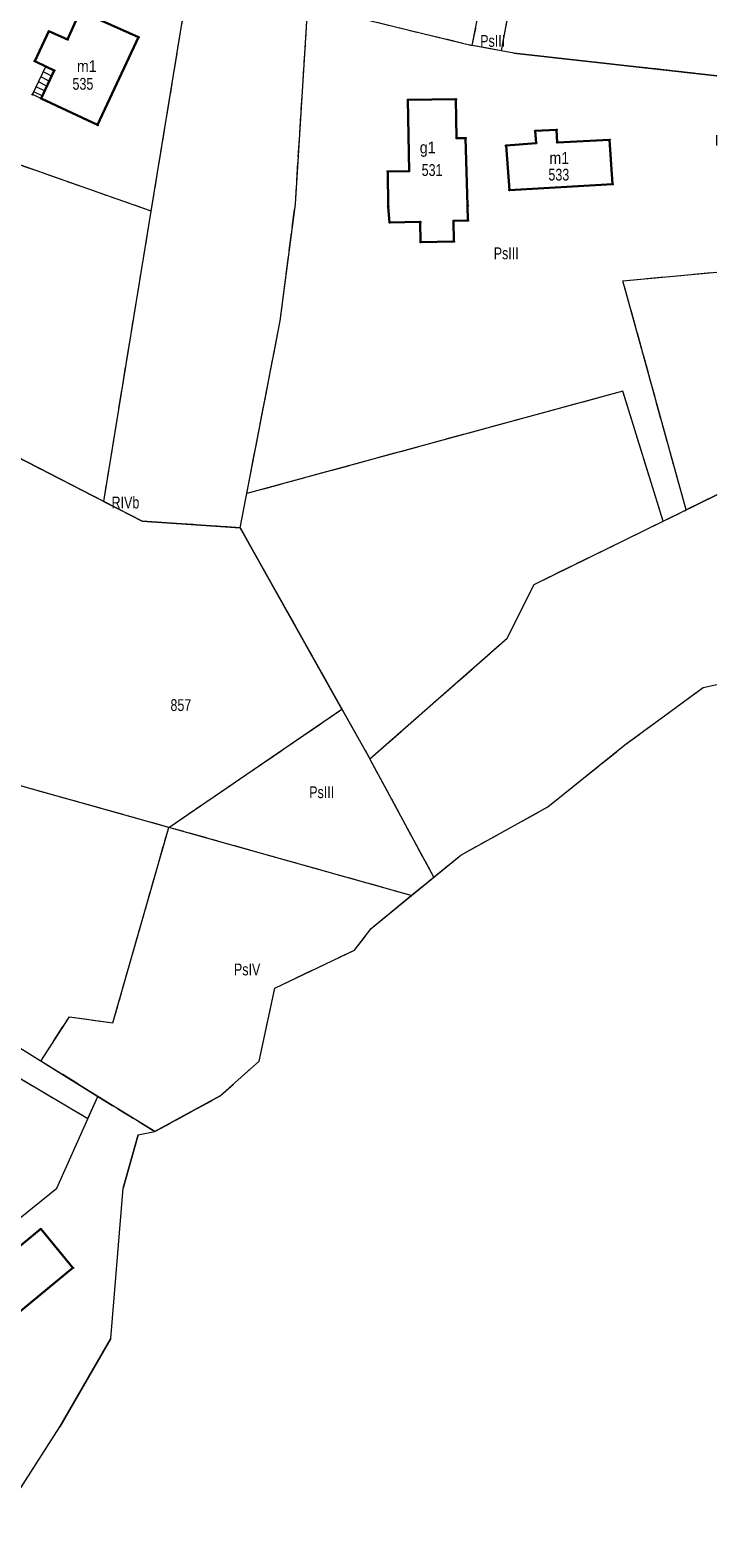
# Model space of a CAD drawing. Header units: metres. Extents: x 7498273 to 7499989, y 5499795 to 5500810.
# Tile 31 of 40: x 7499902 to 7499989, y 5500032 to 5500223. Entities that reach past the tile are written whole.
import ezdxf

# ---------------------------------------------------------------- set-up
doc = ezdxf.new("R2010")
doc.units = ezdxf.units.M
doc.header["$MEASUREMENT"] = 0
doc.linetypes.add('2.25_0.75', pattern=[3, 2.25, -0.75])
doc.layers.get('0').update_dxf_attribs({"color": 2})
for name, color, linetype, lineweight in [('209-oznaczenie konturu klasyfikacyjnego', 7, 'Continuous', 0), ('211-numer działki ewidencyjnej', 7, 'Continuous', 0), ('217-kontur klasyfikacyjny', 7, 'Continuous', 0), ('218-kontur użytku gruntowego', 7, 'Continuous', 0), ('219-działka ewidencyjna', 7, 'Continuous', 0), ('312-budynek ewidencyjny', 7, 'Continuous', 0), ('312-oznaczenie budynku ewidencyjnego', 7, 'Continuous', 0), ('312-oznaczenie budynku ewidencyjnego-Atr117', 7, 'Continuous', 0), ('352-schody', 7, 'Continuous', 0), ('Punkt budynku', 7, 'Continuous', 0)]:
    doc.layers.add(name, color=color, linetype=linetype, lineweight=lineweight)
doc.styles.get("Standard").update_dxf_attribs({"font": 'Working1250.shx', "width": 0.75})

# ---------------------------------------------------------------- blocks, each defined once
blk = doc.blocks.new('PUNKTBUD')
at = {"color": 0}
blk.add_circle((0, 0), 0.09, dxfattribs=at)

msp = doc.modelspace()

# ---------------------------------------------------------------- linework, layer by layer
at = {"layer": '217-kontur klasyfikacyjny', "color": 3, "linetype": '2.25_0.75', "lineweight": 13, "flags": 128}
for points in [[(7499975.23, 5500295.42), (7499961.52, 5500220.29)], [(7499957.84, 5500220.99), (7499963.65, 5500250.66)], [(7499917.09, 5500199.97), (7499921.96, 5500229.68)], [(7499935.38, 5500200.87), (7499936.97, 5500226.04)], [(7499936.97, 5500226.04), (7499957.84, 5500220.99)], [(7499961.52, 5500220.29), (7499957.84, 5500220.99)], [(7499963.12, 5500219.99), (7499961.52, 5500220.29)], [(7499988.876, 5500217.143), (7499963.12, 5500219.99)], [(7499917.09, 5500199.97), (7499889, 5500209.85)], [(7499988.86, 5500208.55), (7499988.876, 5500209.61)], [(7499988.876, 5500208.551), (7499988.86, 5500208.55)], [(7499988.876, 5500208.297), (7499988.86, 5500208.55)], [(7499933.45, 5500186.04), (7499935.38, 5500200.87)], [(7499911.06, 5500163.14), (7499917.09, 5500199.97)], [(7499976.95, 5500191.15), (7499988.876, 5500192.238)], [(7499984.98, 5500162.07), (7499976.95, 5500191.15)], [(7499911.06, 5500163.14), (7499859.7, 5500189.56)], [(7499929.22, 5500164.15), (7499933.45, 5500186.04)], [(7499976.93, 5500177.14), (7499929.22, 5500164.15)], [(7499982.07, 5500160.65), (7499976.93, 5500177.14)], [(7499988.876, 5500163.975), (7499984.98, 5500162.07)], [(7499915.93, 5500160.63), (7499911.06, 5500163.14)], [(7499982.07, 5500160.65), (7499984.98, 5500162.07)], [(7499928.39, 5500159.82), (7499915.93, 5500160.63)], [(7499965.69, 5500152.63), (7499982.07, 5500160.65)], [(7499941.3, 5500136.82), (7499928.39, 5500159.82)], [(7499962.28, 5500145.82), (7499965.69, 5500152.63)], [(7499944.85, 5500130.5), (7499962.28, 5500145.82)], [(7499919.32, 5500121.81), (7499844.87, 5500142.67)], [(7499977.21, 5500132.26), (7499987.12, 5500139.56)], [(7499987.12, 5500139.56), (7499988.876, 5500139.934)], [(7499919.32, 5500121.81), (7499941.3, 5500136.82)], [(7499941.3, 5500136.82), (7499944.85, 5500130.5)], [(7499967.42, 5500124.41), (7499977.21, 5500132.26)], [(7499952.95, 5500115.49), (7499944.85, 5500130.5)], [(7499956.38, 5500118.3), (7499967.42, 5500124.41)], [(7499912.22, 5500097.03), (7499919.32, 5500121.81)], [(7499950.1, 5500113.17), (7499919.32, 5500121.81)], [(7499952.95, 5500115.49), (7499956.38, 5500118.3)], [(7499950.1, 5500113.17), (7499952.95, 5500115.49)], [(7499945.01, 5500109), (7499950.1, 5500113.17)], [(7499942.89, 5500106.25), (7499945.01, 5500109)], [(7499874.29, 5500105.47), (7499909.06, 5500084.87)], [(7499932.77, 5500101.43), (7499942.89, 5500106.25)], [(7499930.81, 5500092.17), (7499932.77, 5500101.43)], [(7499903.08, 5500092.18), (7499906.7, 5500097.78)], [(7499906.7, 5500097.78), (7499912.22, 5500097.03)], [(7499910.31, 5500087.68), (7499903.08, 5500092.18)], [(7499925.86, 5500087.76), (7499930.81, 5500092.17)], [(7499909.06, 5500084.87), (7499910.31, 5500087.68)], [(7499910.31, 5500087.68), (7499917.57, 5500083.22)], [(7499917.57, 5500083.22), (7499925.86, 5500087.76)]]:
    msp.add_lwpolyline(points, dxfattribs=at)
at = {"layer": '218-kontur użytku gruntowego', "color": 3, "linetype": 'Continuous', "lineweight": 13, "flags": 128}
for points in [[(7499975.23, 5500295.42), (7499961.52, 5500220.29)], [(7499957.84, 5500220.99), (7499963.65, 5500250.66)], [(7499917.09, 5500199.97), (7499921.96, 5500229.68)], [(7499935.38, 5500200.87), (7499936.97, 5500226.04)], [(7499936.97, 5500226.04), (7499957.84, 5500220.99)], [(7499961.52, 5500220.29), (7499957.84, 5500220.99)], [(7499963.12, 5500219.99), (7499961.52, 5500220.29)], [(7499988.876, 5500217.143), (7499963.12, 5500219.99)], [(7499917.09, 5500199.97), (7499889, 5500209.85)], [(7499988.86, 5500208.55), (7499988.876, 5500209.61)], [(7499988.876, 5500208.551), (7499988.86, 5500208.55)], [(7499988.876, 5500208.297), (7499988.86, 5500208.55)], [(7499933.45, 5500186.04), (7499935.38, 5500200.87)], [(7499911.06, 5500163.14), (7499917.09, 5500199.97)], [(7499976.95, 5500191.15), (7499988.876, 5500192.238)], [(7499984.98, 5500162.07), (7499976.95, 5500191.15)], [(7499911.06, 5500163.14), (7499859.7, 5500189.56)], [(7499929.22, 5500164.15), (7499933.45, 5500186.04)], [(7499976.93, 5500177.14), (7499929.22, 5500164.15)], [(7499982.07, 5500160.65), (7499976.93, 5500177.14)], [(7499988.876, 5500163.975), (7499984.98, 5500162.07)], [(7499915.93, 5500160.63), (7499911.06, 5500163.14)], [(7499982.07, 5500160.65), (7499984.98, 5500162.07)], [(7499928.39, 5500159.82), (7499915.93, 5500160.63)], [(7499965.69, 5500152.63), (7499982.07, 5500160.65)], [(7499941.3, 5500136.82), (7499928.39, 5500159.82)], [(7499962.28, 5500145.82), (7499965.69, 5500152.63)], [(7499944.85, 5500130.5), (7499962.28, 5500145.82)], [(7499919.32, 5500121.81), (7499844.87, 5500142.67)], [(7499977.21, 5500132.26), (7499987.12, 5500139.56)], [(7499987.12, 5500139.56), (7499988.876, 5500139.934)], [(7499919.32, 5500121.81), (7499941.3, 5500136.82)], [(7499941.3, 5500136.82), (7499944.85, 5500130.5)], [(7499967.42, 5500124.41), (7499977.21, 5500132.26)], [(7499952.95, 5500115.49), (7499944.85, 5500130.5)], [(7499956.38, 5500118.3), (7499967.42, 5500124.41)], [(7499912.22, 5500097.03), (7499919.32, 5500121.81)], [(7499950.1, 5500113.17), (7499919.32, 5500121.81)], [(7499952.95, 5500115.49), (7499956.38, 5500118.3)], [(7499950.1, 5500113.17), (7499952.95, 5500115.49)], [(7499945.01, 5500109), (7499950.1, 5500113.17)], [(7499942.89, 5500106.25), (7499945.01, 5500109)], [(7499874.29, 5500105.47), (7499909.06, 5500084.87)], [(7499932.77, 5500101.43), (7499942.89, 5500106.25)], [(7499930.81, 5500092.17), (7499932.77, 5500101.43)], [(7499903.08, 5500092.18), (7499906.7, 5500097.78)], [(7499906.7, 5500097.78), (7499912.22, 5500097.03)], [(7499910.31, 5500087.68), (7499903.08, 5500092.18)], [(7499925.86, 5500087.76), (7499930.81, 5500092.17)], [(7499909.06, 5500084.87), (7499910.31, 5500087.68)], [(7499917.57, 5500083.22), (7499910.31, 5500087.68)], [(7499917.57, 5500083.22), (7499925.86, 5500087.76)], [(7499913.53, 5500076.05), (7499915.44, 5500082.83)], [(7499915.44, 5500082.83), (7499917.57, 5500083.22)], [(7499911.95, 5500056.99), (7499913.53, 5500076.05)], [(7499905.5, 5500045.76), (7499911.95, 5500056.99)], [(7499896.42, 5500031.7), (7499905.5, 5500045.76)]]:
    msp.add_lwpolyline(points, dxfattribs=at)
at = {"layer": '219-działka ewidencyjna', "color": 3, "linetype": 'Continuous', "lineweight": 13, "flags": 128}
for points in [[(7499957.84, 5500220.99), (7499963.65, 5500250.66)], [(7499935.38, 5500200.87), (7499936.97, 5500226.04)], [(7499936.97, 5500226.04), (7499957.84, 5500220.99)], [(7499963.12, 5500219.99), (7499957.84, 5500220.99)], [(7499963.12, 5500219.99), (7499988.876, 5500217.143)], [(7499933.45, 5500186.04), (7499935.38, 5500200.87)], [(7499853.17, 5500192.92), (7499915.93, 5500160.63)], [(7499928.39, 5500159.82), (7499933.45, 5500186.04)], [(7499965.69, 5500152.63), (7499988.876, 5500163.974)], [(7499915.93, 5500160.63), (7499928.39, 5500159.82)], [(7499928.39, 5500159.82), (7499944.85, 5500130.5)], [(7499962.28, 5500145.82), (7499965.69, 5500152.63)], [(7499944.85, 5500130.5), (7499962.28, 5500145.82)], [(7499977.21, 5500132.26), (7499987.12, 5500139.56)], [(7499987.12, 5500139.56), (7499988.876, 5500139.934)], [(7499967.42, 5500124.41), (7499977.21, 5500132.26)], [(7499842.63, 5500129.86), (7499910.31, 5500087.68)], [(7499956.38, 5500118.3), (7499967.42, 5500124.41)], [(7499945.01, 5500109), (7499956.38, 5500118.3)], [(7499942.89, 5500106.25), (7499945.01, 5500109)], [(7499932.77, 5500101.43), (7499942.89, 5500106.25)], [(7499930.81, 5500092.17), (7499932.77, 5500101.43)], [(7499925.86, 5500087.76), (7499930.81, 5500092.17)], [(7499905.13, 5500076.06), (7499910.31, 5500087.68)], [(7499917.57, 5500083.22), (7499910.31, 5500087.68)], [(7499925.86, 5500087.76), (7499917.57, 5500083.22)], [(7499915.44, 5500082.83), (7499913.53, 5500076.05)], [(7499915.44, 5500082.83), (7499917.57, 5500083.22)], [(7499893.55, 5500066.75), (7499905.13, 5500076.06)], [(7499911.95, 5500056.99), (7499913.53, 5500076.05)], [(7499911.95, 5500056.99), (7499905.5, 5500045.76)], [(7499896.42, 5500031.7), (7499905.5, 5500045.76)]]:
    msp.add_lwpolyline(points, dxfattribs=at)
at = {"layer": '312-budynek ewidencyjny', "color": 7, "linetype": 'Continuous', "lineweight": 30, "flags": 128}
for points in [[(7499906.47, 5500221.73), (7499908.06, 5500225.32)], [(7499908.06, 5500225.32), (7499915.49, 5500222.03)], [(7499902.32, 5500218.98), (7499904.1, 5500222.78)], [(7499904.1, 5500222.78), (7499906.47, 5500221.73)], [(7499915.49, 5500222.03), (7499910.28, 5500210.9)], [(7499903.7, 5500218.33), (7499902.32, 5500218.98)], [(7499903.12, 5500214.26), (7499904.79, 5500217.82)], [(7499904.79, 5500217.82), (7499903.7, 5500218.33)], [(7499910.28, 5500210.9), (7499903.12, 5500214.26)], [(7499949.67, 5500214.07), (7499955.76, 5500214.17)], [(7499949.81, 5500205.05), (7499949.67, 5500214.07)], [(7499955.76, 5500214.17), (7499955.84, 5500209.22)], [(7499965.82, 5500210.15), (7499968.54, 5500210.29)], [(7499965.94, 5500208.58), (7499965.82, 5500210.15)], [(7499968.54, 5500210.29), (7499968.62, 5500208.68)], [(7499955.84, 5500209.22), (7499956.99, 5500209.23)], [(7499956.99, 5500209.23), (7499957.25, 5500200.67)], [(7499962.12, 5500208.29), (7499965.94, 5500208.58)], [(7499962.55, 5500202.64), (7499962.12, 5500208.29)], [(7499968.62, 5500208.68), (7499975.27, 5500209.03)], [(7499975.27, 5500209.03), (7499975.64, 5500203.39)], [(7499947.11, 5500205.01), (7499949.81, 5500205.05)], [(7499947.17, 5500200.52), (7499947.11, 5500205.01)], [(7499975.64, 5500203.39), (7499962.55, 5500202.64)], [(7499947.35, 5500198.52), (7499947.17, 5500200.52)], [(7499957.25, 5500200.67), (7499957.28, 5500198.77)], [(7499951.23, 5500198.6), (7499947.35, 5500198.52)], [(7499951.28, 5500196.03), (7499951.23, 5500198.6)], [(7499957.28, 5500198.77), (7499955.46, 5500198.74)], [(7499955.46, 5500198.74), (7499955.5, 5500196.12)], [(7499955.5, 5500196.12), (7499951.28, 5500196.03)], [(7499893.51, 5500063.02), (7499903.08, 5500070.89)], [(7499903.08, 5500070.89), (7499907.16, 5500065.94)], [(7499907.16, 5500065.94), (7499897.59, 5500058.07)]]:
    msp.add_lwpolyline(points, dxfattribs=at)
at = {"layer": '352-schody', "color": 7, "linetype": 'Continuous', "lineweight": 13, "flags": 128}
for points in [[(7499904.457, 5500217.111), (7499903.368, 5500217.622)], [(7499904.755, 5500217.744), (7499903.665, 5500218.256)], [(7499903.565, 5500215.21), (7499902.476, 5500215.721)], [(7499903.863, 5500215.843), (7499902.773, 5500216.354)], [(7499904.16, 5500216.477), (7499903.071, 5500216.988)], [(7499903.268, 5500214.576), (7499902.179, 5500215.087)]]:
    msp.add_lwpolyline(points, dxfattribs=at)
at = {"layer": '352-schody', "color": 7, "linetype": 'Continuous', "lineweight": 13}
msp.add_3dface([(7499902.03, 5500214.77), (7499903.7, 5500218.33), (7499904.79, 5500217.82), (7499903.12, 5500214.26)], dxfattribs=at)
msp.add_3dface([(7499902.03, 5500214.77), (7499903.7, 5500218.33), (7499904.79, 5500217.82), (7499903.12, 5500214.26)], dxfattribs=at)

# ---------------------------------------------------------------- block references
at = {"layer": 'Punkt budynku', "color": 5, "linetype": 'Continuous', "lineweight": 13}
for p in [(7499904.1, 5500222.78), (7499906.47, 5500221.73), (7499915.49, 5500222.03), (7499902.32, 5500218.98), (7499903.7, 5500218.33), (7499904.79, 5500217.82), (7499902.03, 5500214.77), (7499903.12, 5500214.26), (7499949.67, 5500214.07), (7499955.76, 5500214.17), (7499910.28, 5500210.9), (7499965.82, 5500210.15), (7499968.54, 5500210.29), (7499955.84, 5500209.22), (7499956.99, 5500209.23), (7499962.12, 5500208.29), (7499965.94, 5500208.58), (7499968.62, 5500208.68), (7499975.27, 5500209.03), (7499947.11, 5500205.01), (7499949.81, 5500205.05), (7499962.55, 5500202.64), (7499975.64, 5500203.39), (7499947.17, 5500200.52), (7499957.25, 5500200.67), (7499947.35, 5500198.52), (7499951.23, 5500198.6), (7499955.46, 5500198.74), (7499957.28, 5500198.77), (7499955.5, 5500196.12), (7499951.28, 5500196.03), (7499903.08, 5500070.89), (7499907.16, 5500065.94)]:
    msp.add_blockref('PUNKTBUD', p, dxfattribs=at)

# ---------------------------------------------------------------- texts
at = {"layer": '209-oznaczenie konturu klasyfikacyjnego', "color": 3, "linetype": 'Continuous', "lineweight": 13, "char_height": 1.5, "attachment_point": 7, "line_spacing_factor": 0.6}
for s, insert in [('\\H1x;\\W0.79;PsIII', (7499958.84, 5500220.79)), ('\\H1x;\\W0.79;PsIII', (7499960.56, 5500193.85)), ('\\H1x;\\W0.79;RIVb', (7499912.06, 5500162.25)), ('\\H1x;\\W0.79;PsIII', (7499937.14, 5500125.5)), ('\\H1x;\\W0.79;PsIV', (7499927.59, 5500103.02))]:
    msp.add_mtext(s, dxfattribs=dict(at, insert=insert))
at = {"layer": '211-numer działki ewidencyjnej', "color": 3, "linetype": 'Continuous', "lineweight": 13, "insert": (7499919.53, 5500138.07), "char_height": 1.5, "attachment_point": 1, "line_spacing_factor": 0.6}
msp.add_mtext('\\H1x;\\W0.79;857', dxfattribs=at)
at = {"layer": '312-oznaczenie budynku ewidencyjnego', "color": 7, "linetype": 'Continuous', "lineweight": 13, "char_height": 1.5, "attachment_point": 1, "line_spacing_factor": 0.6}
for s, insert in [('\\H1x;\\W0.79;535', (7499907.1, 5500216.87)), ('\\H1x;\\W0.79;531', (7499951.41, 5500205.93)), ('\\H1x;\\W0.79;533', (7499967.5, 5500205.35))]:
    msp.add_mtext(s, dxfattribs=dict(at, insert=insert))
at = {"layer": '312-oznaczenie budynku ewidencyjnego-Atr117', "color": 7, "char_height": 1.5, "attachment_point": 8, "line_spacing_factor": 0.6}
for s, insert in [('\\H1x;\\W0.9;m1', (7499908.91, 5500217.61)), ('\\H1x;\\W0.9;g1', (7499952.18, 5500206.85)), ('\\H1x;\\W0.9;m1', (7499968.88, 5500205.97))]:
    msp.add_mtext(s, dxfattribs=dict(at, insert=insert))

doc.saveas('drawing.dxf')
